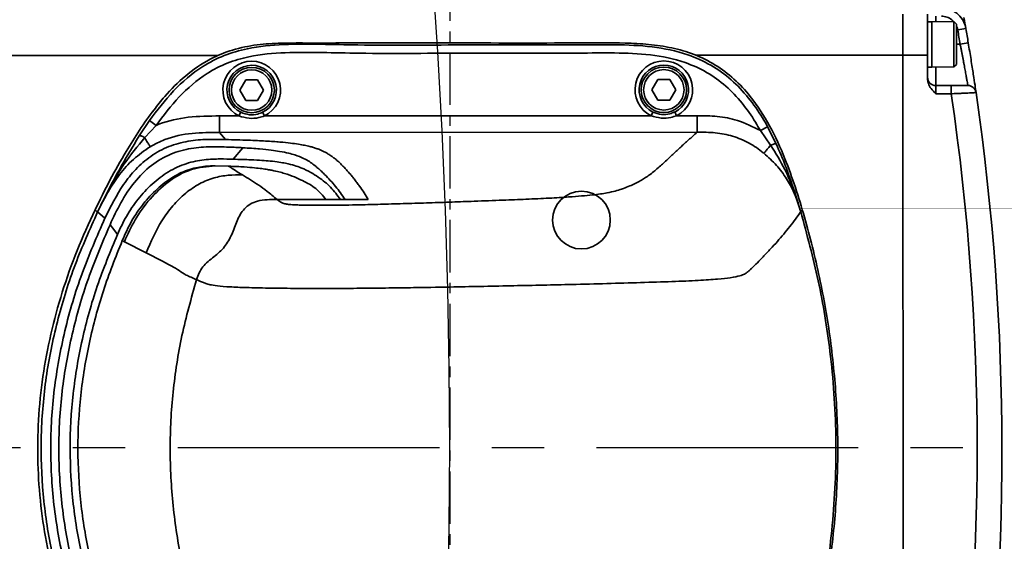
# Model space of a CAD drawing. Header units: millimetres. Extents: x 2633 to 6460, y 1296 to 5553.
# Tile 15 of 29: x 5046 to 5165, y 3150 to 3213. Entities that reach past the tile are written whole.
import ezdxf

# ---------------------------------------------------------------- set-up
doc = ezdxf.new("R2010")
doc.units = ezdxf.units.MM
doc.header["$PDSIZE"] = -1
doc.linetypes.add('CENTER', pattern=[10.16, 6.35, -1.27, 1.27, -1.27])
doc.layers.add('中心线层', color=1, linetype='CENTER')
doc.dimstyles.new('ISO-25(3)', dxfattribs={"dimtxt": 8, "dimasz": 4.5, "dimexe": 3.5, "dimexo": 0.625, "dimtad": 1, "dimtoh": 1, "dimdec": 1, "dimtxsty": 'Standard', "dimcen": 2.5, "dimclrd": 4, "dimclre": 4, "dimclrt": 3, "dimadec": 0, "dimazin": 0, "dimtfac": 1, "dimtdec": 1, "dimtmove": 1, "dimatfit": 3, "dimfxl": 1, "dimarcsym": 0})

# ---------------------------------------------------------------- blocks, each defined once
blk = doc.blocks.new('SW_CENTERMARKSYMBOL_0')
at = {"layer": '中心线层', "color": 0}
blk.add_line((1, 0), (173.457, 0), dxfattribs=at)
blk = doc.blocks.new('*D27')
at = {"color": 4, "lineweight": -2, "transparency": 16777216}
for p, q in [((5128.43, 3533.39), (5031.83, 3490.11)), ((5155.72, 3533.39), (5128.43, 3533.39)), ((4297.67, 3161.13), (5027.73, 3488.27))]:
    blk.add_line(p, q, dxfattribs=at)
at = {"color": 4, "transparency": 16777216}
blk.add_solid([(5031.53, 3490.79), (5032.14, 3489.42), (5027.73, 3488.27)], dxfattribs=at)
at = {"layer": 'Defpoints', "color": 0, "transparency": 16777216}
for p in [(5027.73, 3488.27), (4297.67, 3161.13)]:
    blk.add_point(p, dxfattribs=at)
at = {"color": 3, "transparency": 16777216, "insert": (5142.39, 3538.02), "char_height": 8, "attachment_point": 5}
blk.add_mtext('R800', dxfattribs=at)

msp = doc.modelspace()

# ---------------------------------------------------------------- linework, layer by layer
at = {"color": 7, "linetype": 'Continuous', "lineweight": 35}
for p, q in [((5152.65, 3208.7), (5152.65, 3213.64)), ((5155.65, 3213.64), (5155.65, 3208.7)), ((5156.15, 3212.75), (5155.65, 3212.75)), ((5158.85, 3212.76), (5156.15, 3212.75)), ((5156.15, 3211.06), (5156.15, 3212.75)), ((5156.15, 3212.75), (5156.15, 3207.25)), ((5159.15, 3212.46), (5158.85, 3212.76)), ((5158.85, 3211.06), (5158.85, 3212.76)), ((5159.15, 3212.46), (5159.15, 3210.94)), ((5156.15, 3207.25), (5156.15, 3211.06)), ((5158.85, 3207.26), (5158.85, 3211.06)), ((5159.31, 3211.74), (5160.3, 3211.91)), ((5159.15, 3210.94), (5159.15, 3207.56)), ((5159.6, 3210.01), (5160.59, 3210.17)), ((5152.65, 3208.7), (5152.7, 3113.31)), ((5155.65, 3208.7), (5152.65, 3208.7)), ((5155.65, 3208.7), (5155.65, 3205.74)), ((5158.85, 3207.26), (5159.15, 3207.56)), ((5155.65, 3207.25), (5156.15, 3207.25)), ((5156.15, 3207.25), (5158.85, 3207.26)), ((5072.21, 3204.46), (5072.93, 3205.71)), ((5072.93, 3205.71), (5074.37, 3205.71)), ((5074.37, 3205.71), (5075.09, 3204.46)), ((5122.21, 3204.49), (5122.93, 3205.74)), ((5122.93, 3205.74), (5124.37, 3205.74)), ((5124.37, 3205.74), (5125.09, 3204.49)), ((5156.65, 3205.01), (5156.65, 3204.01)), ((5156.65, 3205.01), (5158.52, 3205.01)), ((5158.52, 3205.01), (5158.52, 3204.01)), ((5072.93, 3203.21), (5072.21, 3204.46)), ((5075.09, 3204.46), (5074.37, 3203.21)), ((5122.93, 3203.24), (5122.21, 3204.49)), ((5125.09, 3204.49), (5124.37, 3203.24)), ((5158.52, 3204.01), (5156.65, 3204.01)), ((5074.37, 3203.21), (5072.93, 3203.21)), ((5124.37, 3203.24), (5122.93, 3203.24)), ((5072.33, 3201.77), (5072.11, 3201.32)), ((5075.19, 3201.32), (5074.97, 3201.77)), ((5122.33, 3201.79), (5122.11, 3201.35)), ((5125.19, 3201.35), (5124.97, 3201.8)), ((5060.01, 3198.92), (5061.24, 3200.76)), ((5062.05, 3200.18), (5061.24, 3200.76)), ((5069.76, 3199.32), (5069.76, 3201.32)), ((5069.76, 3201.32), (5072.11, 3201.32)), ((5075.19, 3201.32), (5122.11, 3201.35)), ((5125.19, 3201.35), (5127.69, 3201.35)), ((5062.05, 3200.18), (5060.67, 3198.69)), ((5127.69, 3199.35), (5069.76, 3199.32)), ((5069.76, 3199.32), (5070.48, 3198.46)), ((5135.37, 3199.54), (5136.24, 3200.02)), ((5136.61, 3197.78), (5135.37, 3199.54)), ((5136.24, 3200.02), (5137.29, 3197.93)), ((5071.42, 3196.08), (5072.58, 3197.47)), ((5070.85, 3195.24), (5069.21, 3195.27)), ((5082.66, 3191.19), (5076.73, 3191.18)), ((5084.41, 3191.19), (5082.66, 3191.19)), ((5084.41, 3191.19), (5084.98, 3191.19)), ((5087.79, 3191.19), (5084.98, 3191.19)), ((5054.96, 3189.68), (5055.06, 3189.89)), ((5054.96, 3189.68), (5055.84, 3188.92)), ((5140.17, 3190.01), (5140.26, 3189.72)), ((5058.21, 3186.07), (5057.95, 3186.21)), ((5060.84, 3184.72), (5058.21, 3186.07)), ((5066.96, 3181.48), (5066.96, 3181.48))]:
    msp.add_line(p, q, dxfattribs=at)
at = {"linetype": 'Continuous', "lineweight": 35}
for p, q in [((5156.65, 3213.42), (5156.65, 3212.76)), ((5159.6, 3210.01), (5159.15, 3210.01)), ((5069.57, 3208.65), (4935.24, 3208.59)), ((5152.65, 3208.7), (5127.53, 3208.68)), ((5156.65, 3207.26), (5156.65, 3205.01))]:
    msp.add_line(p, q, dxfattribs=at)
at = {"color": 7, "linetype": 'Continuous', "lineweight": 35, "flags": 128}
msp.add_lwpolyline([(5057.36, 3186.95), (5056.91, 3187.54), (5056.46, 3188.14)], dxfattribs=at)
at = {"color": 7, "linetype": 'Continuous', "lineweight": 35}
for centre, radius in [((5073.65, 3204.46), 2.75), ((5073.65, 3204.46), 2.45), ((5123.65, 3204.49), 2.75), ((5123.65, 3204.49), 2.45), ((5113.66, 3188.7), 3.5)]:
    msp.add_circle(centre, radius, dxfattribs=at)
at = {"color": 4}
msp.add_arc((4297.67, 3161.13), 800, 225, 135, dxfattribs=at)
at = {"color": 7, "linetype": 'Continuous', "lineweight": 35}
for centre, radius, start, end in [((4864.67, 3160.86), 300, 9.798, 10.0545), ((4864.67, 3160.86), 299, 9.4616, 9.798), ((4864.67, 3160.86), 300, 9.4616, 9.798), ((5073.65, 3204.46), 3.5, 296.1618, 243.8971), ((5073.65, 3204.46), 3, 296.1618, 243.8971), ((5123.65, 3204.49), 3.5, 296.1618, 243.8971), ((5123.65, 3204.49), 3, 296.1618, 243.8971), ((5156.65, 3206.01), 1, 180.0295, 270.0295), ((5160.54, 3204.01), 1, 8.298, 90.0295), ((4864.67, 3160.86), 297, 351.7049, 8.3541), ((4864.67, 3160.86), 300, 351.7609, 8.298)]:
    msp.add_arc(centre, radius, start, end, dxfattribs=at)
for points, knots in [([(5157.33, 3214.41), (5157.67, 3214.38), (5158.34, 3214.31), (5159.23, 3213.8), (5159.92, 3213.05), (5160.21, 3212.36), (5160.29, 3211.97), (5160.3, 3211.91)], [0, 0, 0, 0, 0.238492, 0.476499, 0.71566, 0.957127, 1, 1, 1, 1]), ([(5054.65, 3189.95), (5055.24, 3191.14), (5056.43, 3193.54), (5058.74, 3197.64), (5060.94, 3201.05), (5063.39, 3204.06), (5065.56, 3206.26), (5068.36, 3208.19), (5071.34, 3209.41), (5074.26, 3210), (5077.23, 3210.17), (5081.15, 3210.16), (5088.01, 3210.17), (5099.06, 3210.18), (5110.03, 3210.14), (5118.03, 3210.22), (5121.81, 3210.04), (5124.62, 3209.63), (5127.37, 3208.84), (5129.93, 3207.58), (5132.23, 3205.84), (5134.51, 3203.39), (5136.59, 3200.13), (5138.31, 3196.36), (5139.64, 3192.64), (5140.73, 3189.06), (5141.71, 3185.43), (5142.56, 3181.73), (5143.29, 3177.98), (5143.88, 3174.18), (5144.32, 3170.35), (5144.61, 3166.54), (5144.76, 3162.76), (5144.76, 3159.02), (5144.61, 3155.28), (5144.32, 3151.51), (5143.88, 3147.73), (5143.3, 3143.95), (5142.57, 3140.18), (5141.65, 3136.19), (5140.88, 3133.48), (5140.47, 3132)], [0, 0, 0, 0, 0.024274, 0.048592, 0.085458, 0.097835, 0.119243, 0.141315, 0.159085, 0.177478, 0.195195, 0.213012, 0.248676, 0.320005, 0.41387, 0.448098, 0.465336, 0.48255, 0.499648, 0.51711, 0.534239, 0.551773, 0.577653, 0.604173, 0.626788, 0.649471, 0.672277, 0.695112, 0.718367, 0.741655, 0.765045, 0.788471, 0.811077, 0.833716, 0.856455, 0.879227, 0.90237, 0.925546, 0.948821, 0.972128, 1, 1, 1, 1]), ([(5061.24, 3200.76), (5062.18, 3201.99), (5064.04, 3204.45), (5067.16, 3207.12), (5070.28, 3208.72), (5073.6, 3209.68), (5077.56, 3210.06), (5082.03, 3210.01), (5089.51, 3209.85), (5099.93, 3209.98), (5110.35, 3209.9), (5117.76, 3209.99), (5122.23, 3209.81), (5126.17, 3209.01), (5129.39, 3207.55), (5131.88, 3205.77), (5133.96, 3203.57), (5135.34, 3201.6), (5136.04, 3200.37), (5136.24, 3200.02)], [0, 0, 0, 0, 0.056517, 0.112707, 0.148403, 0.184119, 0.238441, 0.293099, 0.347786, 0.512195, 0.674179, 0.728881, 0.783527, 0.83754, 0.874828, 0.912104, 0.948568, 0.985095, 1, 1, 1, 1]), ([(5160.54, 3205.01), (5160.54, 3205.01), (5160.54, 3205.01), (5160.53, 3205.05), (5160.52, 3205.12), (5160.5, 3205.25), (5160.46, 3205.46), (5160.41, 3205.73), (5160.36, 3206.05), (5160.29, 3206.42), (5160.21, 3206.85), (5160.15, 3207.19), (5160.08, 3207.55), (5160.01, 3207.93), (5159.93, 3208.33), (5159.85, 3208.74), (5159.77, 3209.15), (5159.69, 3209.58), (5159.63, 3209.86), (5159.6, 3210.01)], [0, 0, 0, 0, 0.032941, 0.099269, 0.132683, 0.185134, 0.29187, 0.346284, 0.399426, 0.507574, 0.562707, 0.616355, 0.670384, 0.725604, 0.781233, 0.834967, 0.889071, 0.944336, 1, 1, 1, 1]), ([(5160.59, 3210.17), (5160.7, 3209.49), (5160.93, 3208.12), (5161.21, 3206.31), (5161.42, 3204.95), (5161.52, 3204.25), (5161.53, 3204.18), (5161.53, 3204.15)], [0, 0, 0, 0, 0.218393, 0.436696, 0.653147, 0.866879, 1, 1, 1, 1]), ([(5135.37, 3199.54), (5135.17, 3199.88), (5134.51, 3201.04), (5133.19, 3202.92), (5131.23, 3205.01), (5128.89, 3206.68), (5125.82, 3208.07), (5122.02, 3208.83), (5117.68, 3208.99), (5110.33, 3208.89), (5099.99, 3208.98), (5089.61, 3208.85), (5082.19, 3209.01), (5077.74, 3209.07), (5073.85, 3208.71), (5070.66, 3207.79), (5067.7, 3206.28), (5064.73, 3203.72), (5062.95, 3201.36), (5062.05, 3200.18)], [0, 0, 0, 0, 0.014727, 0.0502973, 0.0858022, 0.121593, 0.1573947, 0.2112362, 0.2657217, 0.3202649, 0.4867919, 0.6535405, 0.7093806, 0.7651921, 0.8206534, 0.8549605, 0.8892467, 0.9444554, 1, 1, 1, 1]), ([(5156.65, 3204.01), (5156.65, 3204.01), (5156.45, 3204.21), (5156.09, 3204.57), (5155.72, 3205.16), (5155.67, 3205.57), (5155.65, 3205.74)], [0, 0, 0, 0, 0.003085, 0.413272, 0.752251, 1, 1, 1, 1]), ([(5158.52, 3205.01), (5158.68, 3205.01), (5159.06, 3205.01), (5159.63, 3205.01), (5160.13, 3205.01), (5160.48, 3205.01), (5160.52, 3205.01), (5160.54, 3205.01)], [0, 0, 0, 0, 0.148434, 0.363388, 0.576235, 0.7881, 1, 1, 1, 1]), ([(5161.53, 3204.15), (5161.5, 3204.15), (5161.43, 3204.15), (5160.92, 3204.12), (5160.3, 3204.09), (5159.7, 3204.06), (5159.16, 3204.04), (5158.75, 3204.02), (5158.52, 3204.01)], [0, 0, 0, 0, 0.212324, 0.424362, 0.636988, 0.743023, 0.8521, 1, 1, 1, 1]), ([(5072.33, 3201.77), (5072.67, 3201.64), (5073.34, 3201.4), (5074.27, 3201.48), (5074.78, 3201.69), (5074.97, 3201.77)], [0, 0, 0, 0, 0.399925, 0.768668, 1, 1, 1, 1]), ([(5122.33, 3201.79), (5122.67, 3201.67), (5123.34, 3201.43), (5124.27, 3201.51), (5124.78, 3201.72), (5124.97, 3201.8)], [0, 0, 0, 0, 0.399925, 0.768668, 1, 1, 1, 1]), ([(5062.05, 3200.18), (5062.17, 3200.23), (5063.41, 3200.72), (5066, 3201.3), (5068.49, 3201.31), (5069.76, 3201.32)], [0, 0, 0, 0, 0.046772, 0.513033, 1, 1, 1, 1]), ([(5075.19, 3201.32), (5074.97, 3201.25), (5074.37, 3201.05), (5073.3, 3200.98), (5072.51, 3201.2), (5072.11, 3201.32)], [0, 0, 0, 0, 0.228793, 0.601127, 1, 1, 1, 1]), ([(5125.19, 3201.35), (5124.97, 3201.27), (5124.37, 3201.07), (5123.3, 3201), (5122.51, 3201.23), (5122.11, 3201.35)], [0, 0, 0, 0, 0.228793, 0.601127, 1, 1, 1, 1]), ([(5127.69, 3201.35), (5128.51, 3201.34), (5130.15, 3201.33), (5132.8, 3200.84), (5134.46, 3200), (5135.37, 3199.54)], [0, 0, 0, 0, 0.306189, 0.61817, 1, 1, 1, 1]), ([(5069.76, 3199.32), (5068.65, 3199.31), (5066.4, 3199.3), (5063.5, 3198.74), (5061.91, 3197.9), (5061.33, 3197.59)], [0, 0, 0, 0, 0.382248, 0.7739, 1, 1, 1, 1]), ([(5127.69, 3199.35), (5127.51, 3199.19), (5127.17, 3198.88), (5126.66, 3198.42), (5126.17, 3197.98), (5125.71, 3197.56), (5125.27, 3197.15), (5124.84, 3196.75), (5124.38, 3196.32), (5123.88, 3195.86), (5123.36, 3195.37), (5122.84, 3194.91), (5122.3, 3194.46), (5121.75, 3194.06), (5121.21, 3193.7), (5120.66, 3193.38), (5120.05, 3193.07), (5119.35, 3192.76), (5118.61, 3192.47), (5117.8, 3192.22), (5116.8, 3191.98), (5115.13, 3191.74), (5112.64, 3191.53), (5109.8, 3191.35), (5107.05, 3191.23), (5103.97, 3191.1), (5100.95, 3190.99), (5097.96, 3190.88), (5095.21, 3190.79), (5092.43, 3190.7), (5089.75, 3190.62), (5087.45, 3190.56), (5085.56, 3190.52), (5084.16, 3190.5), (5083.02, 3190.49), (5082.11, 3190.49), (5081.26, 3190.49), (5080.45, 3190.5), (5079.72, 3190.51), (5078.86, 3190.54), (5078.16, 3190.59), (5077.78, 3190.65), (5077.42, 3190.74), (5077.17, 3190.86), (5076.93, 3191.02), (5076.8, 3191.13), (5076.73, 3191.18)], [0, 0, 0, 0, 0.047201, 0.092574, 0.136119, 0.177835, 0.217723, 0.255783, 0.297359, 0.347079, 0.392444, 0.439896, 0.483815, 0.526374, 0.559235, 0.589502, 0.622568, 0.652644, 0.682073, 0.705939, 0.728664, 0.753973, 0.779443, 0.79547, 0.811498, 0.826163, 0.843557, 0.85636, 0.869476, 0.882563, 0.894899, 0.904997, 0.91146, 0.916873, 0.920142, 0.923144, 0.925974, 0.928749, 0.931716, 0.934684, 0.940594, 0.946528, 0.952467, 0.967947, 0.983142, 1, 1, 1, 1]), ([(5135.8, 3196.79), (5135.77, 3196.82), (5135.21, 3197.28), (5134, 3198.1), (5132.02, 3198.93), (5129.88, 3199.34), (5128.43, 3199.35), (5127.69, 3199.35)], [0, 0, 0, 0, 0.012512, 0.251933, 0.500149, 0.746433, 1, 1, 1, 1]), ([(5055.06, 3189.89), (5055.06, 3189.89), (5055.06, 3189.89), (5055.06, 3189.89), (5055.06, 3189.89), (5055.06, 3189.89), (5055.06, 3189.91), (5055.13, 3190.05), (5055.39, 3190.57), (5056.18, 3192.17), (5057.69, 3195.09), (5059.16, 3197.52), (5060.01, 3198.92)], [0, 0, 0, 0, 0.000006, 0.000017, 0.000037, 0.000064, 0.000728, 0.003383, 0.045844, 0.169625, 0.521156, 1, 1, 1, 1]), ([(5060.67, 3198.69), (5059.81, 3197.65), (5058.19, 3195.69), (5056.61, 3192.94), (5055.65, 3191.1), (5055.24, 3190.27), (5055.11, 3190.01), (5055.09, 3189.95), (5055.07, 3189.92), (5055.06, 3189.91), (5055.06, 3189.9), (5055.06, 3189.9), (5055.06, 3189.89), (5055.06, 3189.89), (5055.06, 3189.89), (5055.06, 3189.89), (5055.06, 3189.89), (5055.06, 3189.89), (5055.06, 3189.89), (5055.06, 3189.89)], [0, 0, 0, 0, 0.385048, 0.726602, 0.909513, 0.979151, 0.989575, 0.994786, 0.997392, 0.998781, 0.99939, 0.999695, 0.99985, 0.999926, 0.999963, 0.99998, 0.99999, 0.999995, 1, 1, 1, 1]), ([(5055.84, 3188.92), (5056.54, 3190.33), (5057.58, 3192.44), (5059.56, 3194.91), (5061.39, 3196.52), (5063.58, 3197.7), (5065.96, 3198.33), (5068.33, 3198.51), (5069.76, 3198.48), (5070.48, 3198.46)], [0, 0, 0, 0, 0.237331, 0.356599, 0.479609, 0.609026, 0.739097, 0.869508, 1, 1, 1, 1]), ([(5061.33, 3197.59), (5061.31, 3197.62), (5061.27, 3197.69), (5061.03, 3198.09), (5060.8, 3198.47), (5060.67, 3198.68), (5060.67, 3198.69)], [0, 0, 0, 0, 0.328768, 0.657537, 0.986305, 1, 1, 1, 1]), ([(5070.48, 3198.46), (5071.43, 3198.43), (5072.85, 3198.4), (5074.35, 3198.33), (5075.74, 3198.26), (5077.14, 3198.16), (5078.4, 3198.03), (5079.35, 3197.9), (5080.1, 3197.76), (5080.69, 3197.63), (5081.17, 3197.49), (5081.6, 3197.35), (5081.97, 3197.2), (5082.29, 3197.06), (5082.58, 3196.91), (5082.83, 3196.77), (5083.04, 3196.64), (5083.23, 3196.52), (5083.41, 3196.39), (5083.59, 3196.26), (5083.79, 3196.1), (5084, 3195.93), (5084.2, 3195.75), (5084.38, 3195.58), (5084.56, 3195.41), (5084.73, 3195.24), (5084.9, 3195.06), (5085.14, 3194.81), (5085.42, 3194.49), (5085.75, 3194.09), (5086.09, 3193.67), (5086.42, 3193.24), (5086.83, 3192.68), (5087.3, 3191.99), (5087.62, 3191.45), (5087.79, 3191.19)], [0, 0, 0, 0, 0.016922, 0.025322, 0.033574, 0.052086, 0.070361, 0.089058, 0.107562, 0.127044, 0.144368, 0.163727, 0.185128, 0.203765, 0.22288, 0.243546, 0.26099, 0.277183, 0.294359, 0.312518, 0.33166, 0.357502, 0.382776, 0.404317, 0.426927, 0.450605, 0.475352, 0.501168, 0.552172, 0.605985, 0.662606, 0.722036, 0.781382, 0.892283, 1, 1, 1, 1]), ([(5137.29, 3197.93), (5137.68, 3197.03), (5138.21, 3195.81), (5139.09, 3193.42), (5139.65, 3191.73), (5140.07, 3190.34), (5140.14, 3190.1), (5140.16, 3190.05), (5140.16, 3190.03), (5140.17, 3190.02), (5140.17, 3190.01), (5140.17, 3190.01), (5140.17, 3190.01), (5140.17, 3190.01), (5140.17, 3190.01), (5140.17, 3190.01)], [0, 0, 0, 0, 0.349008, 0.474871, 0.906446, 0.982332, 0.990385, 0.995305, 0.997765, 0.998995, 0.99961, 0.999763, 0.999906, 0.999972, 1, 1, 1, 1]), ([(5061.33, 3197.59), (5060.62, 3197.1), (5059.22, 3196.13), (5057.58, 3194.25), (5056.44, 3192.51), (5055.73, 3191.22), (5055.39, 3190.56), (5055.21, 3190.2), (5055.12, 3190.02), (5055.07, 3189.92), (5055.06, 3189.9), (5055.06, 3189.89), (5055.06, 3189.89), (5055.06, 3189.89), (5055.06, 3189.89), (5055.06, 3189.89), (5055.06, 3189.89), (5055.06, 3189.89)], [0, 0, 0, 0, 0.249275, 0.499068, 0.749207, 0.874593, 0.937317, 0.968687, 0.992109, 0.997994, 0.99948, 0.999859, 0.999959, 0.999986, 0.999995, 0.999998, 1, 1, 1, 1]), ([(5056.46, 3188.14), (5056.88, 3189.03), (5057.72, 3190.83), (5059.35, 3193.31), (5061.38, 3195.39), (5063.8, 3196.8), (5066.33, 3197.47), (5068.74, 3197.61), (5070.9, 3197.55), (5072.02, 3197.5), (5072.58, 3197.47)], [0, 0, 0, 0, 0.129704, 0.259742, 0.38866, 0.510153, 0.63237, 0.754963, 0.877616, 1, 1, 1, 1]), ([(5072.58, 3197.47), (5073.3, 3197.42), (5074.75, 3197.33), (5076.06, 3197.17), (5077.73, 3196.93), (5078.97, 3196.59), (5079.97, 3196.18), (5080.67, 3195.78), (5081.22, 3195.38), (5081.69, 3194.99), (5082.11, 3194.61), (5082.87, 3193.86), (5083.86, 3192.81), (5084.61, 3191.73), (5084.98, 3191.19)], [0, 0, 0, 0, 0.0207172, 0.0415428, 0.0623743, 0.1248595, 0.1873643, 0.2498768, 0.3123858, 0.3748962, 0.4374063, 0.4999181, 0.7499594, 1, 1, 1, 1]), ([(5135.8, 3196.79), (5135.83, 3196.83), (5135.88, 3196.89), (5136.17, 3197.25), (5136.45, 3197.59), (5136.61, 3197.78), (5136.61, 3197.78)], [0, 0, 0, 0, 0.329225, 0.658449, 0.987674, 1, 1, 1, 1]), ([(5140.17, 3190.01), (5140.17, 3190.01), (5140.17, 3190.01), (5140.17, 3190.01), (5140.17, 3190.01), (5140.17, 3190.01), (5140.17, 3190.01), (5140.17, 3190.02), (5140.16, 3190.04), (5139.96, 3190.7), (5139.72, 3191.38), (5139.19, 3192.58), (5138.56, 3193.75), (5137.37, 3195.37), (5136.33, 3196.32), (5135.8, 3196.79)], [0, 0, 0, 0, 0.000003, 0.000006, 0.000015, 0.000043, 0.000142, 0.000523, 0.00201, 0.007902, 0.250906, 0.266324, 0.499599, 0.74869, 1, 1, 1, 1]), ([(5140.17, 3190.01), (5140.17, 3190.01), (5140.17, 3190.02), (5140.16, 3190.04), (5140.13, 3190.14), (5140.01, 3190.55), (5139.5, 3192.15), (5138.51, 3194.74), (5137.22, 3196.81), (5136.61, 3197.78)], [0, 0, 0, 0, 0.00044, 0.002194, 0.009207, 0.037257, 0.149468, 0.599179, 1, 1, 1, 1]), ([(5071.42, 3196.08), (5070.91, 3196.09), (5069.89, 3196.12), (5067.92, 3196.07), (5065.72, 3195.63), (5063.52, 3194.62), (5061.53, 3193.12), (5059.82, 3191.27), (5058.41, 3189.2), (5057.7, 3187.69), (5057.36, 3186.95)], [0, 0, 0, 0, 0.1267969, 0.253508, 0.379996, 0.5060264, 0.6314398, 0.756224, 0.8804449, 1, 1, 1, 1]), ([(5084.41, 3191.19), (5084.04, 3191.7), (5083.28, 3192.74), (5082.05, 3193.7), (5080.84, 3194.48), (5079.91, 3194.95), (5078.89, 3195.32), (5078.02, 3195.54), (5077, 3195.72), (5076.08, 3195.84), (5074.94, 3195.93), (5073.64, 3196.01), (5072.18, 3196.05), (5071.42, 3196.08)], [0, 0, 0, 0, 0.249661, 0.499324, 0.624156, 0.748988, 0.811403, 0.873815, 0.905022, 0.936225, 0.957028, 0.977808, 1, 1, 1, 1]), ([(5069.21, 3195.27), (5068.83, 3195.27), (5067.93, 3195.24), (5066.15, 3194.94), (5064.08, 3194), (5062.15, 3192.53), (5060.46, 3190.69), (5059, 3188.58), (5058.3, 3187.01), (5057.95, 3186.21)], [0, 0, 0, 0, 0.107974, 0.257299, 0.406047, 0.554077, 0.701386, 0.847997, 1, 1, 1, 1]), ([(5058.21, 3186.07), (5058.61, 3186.97), (5059.44, 3188.81), (5061.24, 3191.27), (5063.48, 3193.43), (5066.19, 3194.99), (5068.24, 3195.18), (5069.21, 3195.27)], [0, 0, 0, 0, 0.195368, 0.398386, 0.596902, 0.809775, 1, 1, 1, 1]), ([(5070.85, 3195.24), (5071.53, 3195.2), (5072.9, 3195.14), (5074.02, 3195.03), (5074.9, 3194.93), (5075.57, 3194.83), (5076.64, 3194.64), (5077.74, 3194.33), (5078.86, 3193.93), (5080.15, 3193.33), (5081.5, 3192.61), (5082.28, 3191.66), (5082.66, 3191.19)], [0, 0, 0, 0, 0.027665, 0.055667, 0.083675, 0.111683, 0.139693, 0.249731, 0.374776, 0.499821, 0.749911, 1, 1, 1, 1]), ([(5072.52, 3194.18), (5072.24, 3194.34), (5071.68, 3194.68), (5071.13, 3195.05), (5070.85, 3195.24)], [0, 0, 0, 0, 0.4999996, 1, 1, 1, 1]), ([(5060.84, 3184.72), (5061.42, 3186.06), (5062.29, 3188.08), (5064.04, 3190.44), (5065.57, 3191.97), (5067.25, 3193.13), (5069.02, 3193.86), (5070.79, 3194.17), (5071.95, 3194.17), (5072.52, 3194.18)], [0, 0, 0, 0, 0.269525, 0.407712, 0.541997, 0.668404, 0.785388, 0.89467, 1, 1, 1, 1]), ([(5076.73, 3191.18), (5076.31, 3191.54), (5075.48, 3192.24), (5074.17, 3193.16), (5073.18, 3193.77), (5072.52, 3194.18)], [0, 0, 0, 0, 0.249997, 0.499997, 1, 1, 1, 1]), ([(5076.73, 3191.18), (5075.93, 3191.19), (5074.8, 3191.19), (5073.47, 3190.68), (5072.53, 3189.92), (5071.83, 3188.6), (5071.28, 3186.96), (5070.42, 3185.4), (5069.09, 3184.22), (5067.61, 3183.16), (5067.17, 3182.03), (5066.96, 3181.48)], [0, 0, 0, 0, 0.161755, 0.226751, 0.286043, 0.403326, 0.523026, 0.639128, 0.759569, 0.882842, 1, 1, 1, 1]), ([(5140.47, 3132), (5140.17, 3131.03), (5139.58, 3129.08), (5138.54, 3126.2), (5137.33, 3123.36), (5136.02, 3120.89), (5134.34, 3118.39), (5132.36, 3116.17), (5129.73, 3114.24), (5126.82, 3112.9), (5123.49, 3112.1), (5119.77, 3111.79), (5115.91, 3111.79), (5110.61, 3111.79), (5101.33, 3111.78), (5090.4, 3111.79), (5081.13, 3111.76), (5076.15, 3111.78), (5073.14, 3112.1), (5070.2, 3112.91), (5067.45, 3114.32), (5065.07, 3116.18), (5063.03, 3118.31), (5061.25, 3120.58), (5059.62, 3122.98), (5057.53, 3126.43), (5055.58, 3130.05), (5053.79, 3133.82), (5052.54, 3136.73), (5051.42, 3139.71), (5050.42, 3142.76), (5049.56, 3145.86), (5048.71, 3149.63), (5048.01, 3154.07), (5047.64, 3159.23), (5047.71, 3164.47), (5048.24, 3169.71), (5049.22, 3174.89), (5050.62, 3180), (5052.41, 3185.05), (5053.9, 3188.31), (5054.65, 3189.95)], [0, 0, 0, 0, 0.0183269, 0.0366828, 0.0552096, 0.0738623, 0.0870851, 0.1094413, 0.1271825, 0.1454329, 0.1668377, 0.1886655, 0.2125621, 0.2364706, 0.2842876, 0.3799215, 0.4335802, 0.4514706, 0.4695804, 0.4880068, 0.5062047, 0.5248988, 0.542108, 0.5593365, 0.5768139, 0.5944639, 0.6320262, 0.6508895, 0.6697815, 0.6890114, 0.708279, 0.7276704, 0.7471077, 0.7778026, 0.8087091, 0.8403013, 0.8721345, 0.9036097, 0.9352935, 0.9675616, 1, 1, 1, 1]), ([(5054.98, 3132.23), (5053.76, 3135.02), (5051.3, 3140.61), (5049.18, 3148.76), (5048.15, 3156.34), (5048.02, 3163.23), (5048.66, 3170.08), (5050.08, 3176.82), (5052.14, 3183.4), (5054.02, 3187.58), (5054.96, 3189.68)], [0, 0, 0, 0, 0.15359, 0.3071508, 0.4226202, 0.5380864, 0.653555, 0.7690286, 0.8845088, 1, 1, 1, 1]), ([(5054.96, 3189.68), (5054.9, 3189.73), (5054.79, 3189.82), (5054.69, 3189.91), (5054.65, 3189.95)], [0, 0, 0, 0, 0.559998, 1, 1, 1, 1]), ([(5140.26, 3189.72), (5140.05, 3189.42), (5139.63, 3188.82), (5138.94, 3187.91), (5138.21, 3187), (5137.43, 3186.1), (5136.59, 3185.18), (5135.54, 3184.08), (5134.71, 3183.22), (5134.05, 3182.6), (5133.79, 3182.38), (5133.48, 3182.16), (5132.96, 3181.93), (5131.93, 3181.73), (5130.28, 3181.54), (5127.96, 3181.38), (5124.72, 3181.24), (5120.87, 3181.12), (5116.75, 3181), (5112.79, 3180.9), (5109.02, 3180.81), (5105.46, 3180.74), (5101.85, 3180.66), (5097.94, 3180.59), (5094.23, 3180.52), (5090.68, 3180.47), (5087.59, 3180.43), (5084.41, 3180.41), (5081.16, 3180.4), (5077.92, 3180.42), (5074.9, 3180.46), (5072.36, 3180.53), (5070.32, 3180.63), (5069.11, 3180.76), (5068.44, 3180.9), (5067.68, 3181.14), (5067.27, 3181.34), (5066.96, 3181.48)], [0, 0, 0, 0, 0.078299, 0.156597, 0.234899, 0.313198, 0.391383, 0.474314, 0.596454, 0.615645, 0.634837, 0.654029, 0.673218, 0.692356, 0.707709, 0.723054, 0.738398, 0.753756, 0.769121, 0.784487, 0.79678, 0.809073, 0.821366, 0.833584, 0.848284, 0.857775, 0.867265, 0.876752, 0.886233, 0.895704, 0.905167, 0.914627, 0.92409, 0.936717, 0.949369, 0.962026, 1, 1, 1, 1]), ([(5140.29, 3132.27), (5141.17, 3135.57), (5142.92, 3142.17), (5144.31, 3152.33), (5144.7, 3162.58), (5144.01, 3172.28), (5142.53, 3181.36), (5141.01, 3186.93), (5140.26, 3189.72)], [0, 0, 0, 0, 0.175673, 0.351336, 0.526996, 0.702659, 0.851326, 1, 1, 1, 1]), ([(5055.87, 3132.99), (5054.9, 3135.2), (5052.95, 3139.62), (5050.88, 3146.59), (5049.57, 3153.72), (5049.13, 3160.95), (5049.56, 3168.18), (5050.87, 3175.31), (5052.93, 3182.28), (5054.87, 3186.71), (5055.84, 3188.92)], [0, 0, 0, 0, 0.125318, 0.250381, 0.375247, 0.500001, 0.624755, 0.74962, 0.874684, 1, 1, 1, 1]), ([(5056.48, 3133.77), (5055.56, 3135.93), (5053.72, 3140.24), (5051.77, 3147.01), (5050.53, 3153.93), (5050.11, 3160.95), (5050.52, 3167.97), (5051.76, 3174.89), (5053.7, 3181.67), (5055.54, 3185.98), (5056.46, 3188.14)], [0, 0, 0, 0, 0.125303, 0.250363, 0.375235, 0.499999, 0.624765, 0.749639, 0.874698, 1, 1, 1, 1]), ([(5057.36, 3186.95), (5056.5, 3184.88), (5054.79, 3180.75), (5053, 3174.27), (5051.87, 3167.65), (5051.5, 3160.95), (5051.88, 3154.25), (5053.02, 3147.63), (5054.81, 3141.15), (5056.53, 3137.02), (5057.38, 3134.96)], [0, 0, 0, 0, 0.12529, 0.250344, 0.375221, 0.500003, 0.624785, 0.749662, 0.874717, 1, 1, 1, 1]), ([(5057.95, 3186.21), (5057.14, 3184.2), (5055.54, 3180.17), (5053.86, 3173.87), (5052.8, 3167.45), (5052.45, 3160.95), (5052.81, 3154.45), (5053.87, 3148.03), (5055.56, 3141.73), (5057.17, 3137.71), (5057.97, 3135.69)], [0, 0, 0, 0, 0.125271, 0.250321, 0.375205, 0.499998, 0.624791, 0.749675, 0.874726, 1, 1, 1, 1]), ([(5066.96, 3181.48), (5066.51, 3181.67), (5065.6, 3182.03), (5064.89, 3182.58), (5063.33, 3183.49), (5061.91, 3184.19), (5060.84, 3184.72)], [0, 0, 0, 0, 0.166659, 0.333327, 0.499996, 1, 1, 1, 1]), ([(5066.96, 3181.48), (5066.32, 3179.23), (5065.06, 3174.75), (5064.01, 3167.87), (5063.63, 3160.96), (5064.01, 3154.05), (5065.07, 3147.16), (5066.34, 3142.69), (5066.98, 3140.44)], [0, 0, 0, 0, 0.168292, 0.334416, 0.5, 0.665583, 0.831708, 1, 1, 1, 1])]:
    msp.add_open_spline(points, degree=3, knots=knots, dxfattribs=at)
at = {"linetype": 'Continuous', "lineweight": 35}
for points, knots in [([(5158.78, 3212.76), (5158.71, 3212.84), (5158.51, 3213.09), (5158, 3213.35), (5157.55, 3213.4), (5157.33, 3213.42)], [0, 0, 0, 0, 0.186039, 0.592966, 1, 1, 1, 1]), ([(5159.31, 3211.74), (5159.3, 3211.78), (5159.28, 3211.94), (5159.2, 3212.08), (5159.15, 3212.19)], [0, 0, 0, 0, 0.248863, 1, 1, 1, 1])]:
    msp.add_open_spline(points, degree=3, knots=knots, dxfattribs=at)
at = {"color": 7, "linetype": 'Continuous', "lineweight": 35}
for points in [[(5127.69, 3199.35), (5127.69, 3199.39), (5127.69, 3199.46), (5127.69, 3199.93), (5127.69, 3200.58), (5127.69, 3201.09), (5127.69, 3201.35)], [(5060.67, 3198.69), (5060.59, 3198.73), (5060.42, 3198.82), (5060.22, 3198.9), (5060.07, 3198.95), (5060.03, 3198.93), (5060.01, 3198.92)], [(5136.61, 3197.78), (5136.7, 3197.82), (5136.87, 3197.88), (5137.08, 3197.94), (5137.24, 3197.96), (5137.27, 3197.94), (5137.29, 3197.93)]]:
    msp.add_open_spline(points, degree=3, dxfattribs=at)
at = {"layer": '中心线层', "color": 4}
msp.add_line((5097.67, 3269.99), (5097.67, 3090.59), dxfattribs=at)

# ---------------------------------------------------------------- block references
at = {"layer": '中心线层', "color": 4, "xscale": 5, "yscale": 5, "zscale": 5}
msp.add_blockref('SW_CENTERMARKSYMBOL_0', (4297.67, 3161.13), dxfattribs=at)

# ---------------------------------------------------------------- dimensions: what is measured, and where the dimension line sits
dim = msp.add_radius_dim(center=(4297.67, 3161.13), mpoint=(5027.73, 3488.27), text='R800', dimstyle='ISO-25(3)')
dim.commit()
dim.dimension.update_dxf_attribs({"geometry": '*D27', "text_midpoint": (5128.43, 3533.39), "dimtype": 164})

doc.saveas('drawing.dxf')
